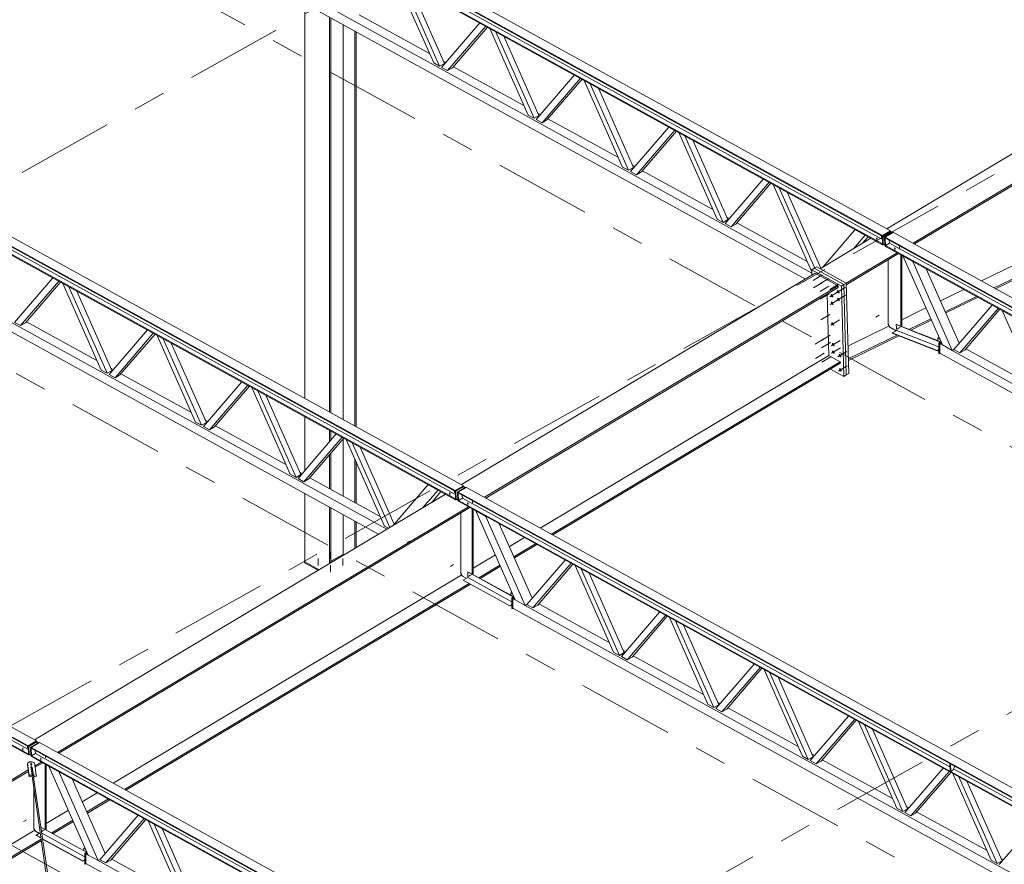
# Model space of a CAD drawing. Header units: millimetres. Extents: x -260 to 160, y -50 to 247.
# Tile 34 of 74: x -76 to -46, y 85 to 112. Entities that reach past the tile are written whole.
import ezdxf

# ---------------------------------------------------------------- set-up
doc = ezdxf.new("R2010")
doc.units = ezdxf.units.MM
for name, pattern in [('XKITLINE00', [0]), ('XKITLINE02', [4, 2, -2]), ('XKITLINE03', [6, 3, -1, 1, -1])]:
    doc.linetypes.add(name, pattern=pattern)
for name, color, linetype, lineweight in [('Element', 2, 'Continuous', 0), ('Spoina', 1, 'Continuous', 0), ('Śruba', 3, 'Continuous', 0)]:
    doc.layers.add(name, color=color, linetype=linetype, lineweight=lineweight)

msp = doc.modelspace()

# ---------------------------------------------------------------- hatches: boundary and pattern name
at = {"layer": 'Śruba'}
for points in [[(-49.527, 104.749), (-49.532, 104.75), (-49.536, 104.751), (-49.54, 104.753), (-49.543, 104.755), (-49.545, 104.757), (-49.547, 104.76), (-49.547, 104.763), (-49.547, 104.765), (-49.546, 104.768), (-49.543, 104.771), (-49.54, 104.773), (-49.537, 104.775), (-49.532, 104.776), (-49.528, 104.777), (-49.523, 104.778), (-49.518, 104.777), (-49.513, 104.777), (-49.509, 104.776), (-49.505, 104.774), (-49.502, 104.772), (-49.499, 104.769), (-49.498, 104.767), (-49.497, 104.764), (-49.498, 104.761), (-49.499, 104.758), (-49.501, 104.756), (-49.504, 104.754), (-49.508, 104.752), (-49.512, 104.75), (-49.517, 104.749), (-49.522, 104.749)], [(-48.969, 104.442), (-48.974, 104.442), (-48.978, 104.444), (-48.982, 104.445), (-48.985, 104.447), (-48.987, 104.45), (-48.989, 104.452), (-48.989, 104.455), (-48.989, 104.458), (-48.988, 104.461), (-48.985, 104.463), (-48.982, 104.466), (-48.979, 104.467), (-48.974, 104.469), (-48.97, 104.47), (-48.965, 104.47), (-48.96, 104.47), (-48.955, 104.469), (-48.951, 104.468), (-48.947, 104.467), (-48.944, 104.464), (-48.941, 104.462), (-48.94, 104.459), (-48.939, 104.457), (-48.94, 104.454), (-48.941, 104.451), (-48.943, 104.449), (-48.946, 104.446), (-48.95, 104.444), (-48.954, 104.443), (-48.959, 104.442), (-48.964, 104.442)], [(-50.877, 103.008), (-50.873, 102.998), (-50.87, 102.988), (-50.869, 102.978), (-50.87, 102.97), (-50.872, 102.962), (-50.876, 102.956), (-50.881, 102.952), (-50.887, 102.95), (-50.894, 102.949), (-50.901, 102.951), (-50.909, 102.954), (-50.917, 102.96), (-50.925, 102.967), (-50.932, 102.975), (-50.938, 102.984), (-50.943, 102.994), (-50.947, 103.004), (-50.95, 103.014), (-50.95, 103.024), (-50.95, 103.032), (-50.948, 103.04), (-50.944, 103.046), (-50.939, 103.05), (-50.933, 103.052), (-50.926, 103.053), (-50.919, 103.051), (-50.911, 103.048), (-50.903, 103.042), (-50.895, 103.035), (-50.888, 103.027), (-50.882, 103.018)], [(-50.68, 103.13), (-50.676, 103.12), (-50.674, 103.11), (-50.673, 103.1), (-50.673, 103.092), (-50.675, 103.084), (-50.679, 103.078), (-50.684, 103.074), (-50.69, 103.072), (-50.697, 103.071), (-50.705, 103.073), (-50.712, 103.077), (-50.72, 103.082), (-50.728, 103.089), (-50.735, 103.097), (-50.741, 103.106), (-50.747, 103.116), (-50.75, 103.126), (-50.753, 103.136), (-50.754, 103.146), (-50.753, 103.155), (-50.751, 103.162), (-50.748, 103.168), (-50.743, 103.172), (-50.737, 103.175), (-50.73, 103.175), (-50.722, 103.173), (-50.714, 103.17), (-50.706, 103.164), (-50.699, 103.157), (-50.691, 103.149), (-50.685, 103.14)], [(-50.674, 102.896), (-50.67, 102.886), (-50.667, 102.876), (-50.666, 102.866), (-50.667, 102.858), (-50.669, 102.85), (-50.673, 102.844), (-50.678, 102.84), (-50.684, 102.838), (-50.691, 102.838), (-50.698, 102.839), (-50.706, 102.843), (-50.714, 102.848), (-50.722, 102.855), (-50.729, 102.863), (-50.735, 102.872), (-50.74, 102.882), (-50.744, 102.893), (-50.747, 102.903), (-50.748, 102.912), (-50.747, 102.921), (-50.745, 102.928), (-50.741, 102.934), (-50.736, 102.938), (-50.73, 102.941), (-50.723, 102.941), (-50.716, 102.939), (-50.708, 102.936), (-50.7, 102.93), (-50.692, 102.924), (-50.685, 102.915), (-50.679, 102.906)], [(-50.87, 102.774), (-50.866, 102.764), (-50.864, 102.754), (-50.863, 102.744), (-50.864, 102.736), (-50.866, 102.728), (-50.869, 102.722), (-50.874, 102.718), (-50.88, 102.716), (-50.887, 102.715), (-50.895, 102.717), (-50.903, 102.721), (-50.911, 102.726), (-50.918, 102.733), (-50.925, 102.741), (-50.932, 102.75), (-50.937, 102.76), (-50.941, 102.77), (-50.943, 102.78), (-50.944, 102.79), (-50.944, 102.799), (-50.941, 102.806), (-50.938, 102.812), (-50.933, 102.816), (-50.927, 102.819), (-50.92, 102.819), (-50.912, 102.817), (-50.904, 102.814), (-50.897, 102.808), (-50.889, 102.801), (-50.882, 102.793), (-50.876, 102.784)], [(-50.853, 102.137), (-50.849, 102.126), (-50.847, 102.116), (-50.846, 102.107), (-50.846, 102.098), (-50.849, 102.091), (-50.852, 102.085), (-50.857, 102.081), (-50.863, 102.078), (-50.87, 102.078), (-50.878, 102.08), (-50.886, 102.083), (-50.894, 102.088), (-50.901, 102.095), (-50.908, 102.104), (-50.915, 102.113), (-50.92, 102.123), (-50.924, 102.133), (-50.926, 102.143), (-50.927, 102.152), (-50.926, 102.161), (-50.924, 102.169), (-50.921, 102.175), (-50.916, 102.179), (-50.91, 102.181), (-50.903, 102.181), (-50.895, 102.18), (-50.887, 102.176), (-50.879, 102.171), (-50.872, 102.164), (-50.865, 102.156), (-50.858, 102.146)], [(-48.85, 101.997), (-48.849, 101.993), (-48.848, 101.988), (-48.848, 101.984), (-48.848, 101.98), (-48.849, 101.977), (-48.851, 101.975), (-48.853, 101.973), (-48.856, 101.972), (-48.859, 101.972), (-48.862, 101.972), (-48.866, 101.974), (-48.869, 101.976), (-48.873, 101.98), (-48.876, 101.983), (-48.878, 101.987), (-48.88, 101.992), (-48.882, 101.996), (-48.883, 102.001), (-48.883, 102.005), (-48.883, 102.009), (-48.882, 102.012), (-48.88, 102.015), (-48.878, 102.016), (-48.875, 102.017), (-48.872, 102.018), (-48.868, 102.017), (-48.865, 102.015), (-48.861, 102.013), (-48.858, 102.01), (-48.855, 102.006), (-48.853, 102.002)], [(-50.836, 101.499), (-50.832, 101.489), (-50.83, 101.479), (-50.829, 101.469), (-50.829, 101.461), (-50.831, 101.453), (-50.835, 101.447), (-50.84, 101.443), (-50.846, 101.441), (-50.853, 101.441), (-50.861, 101.442), (-50.868, 101.446), (-50.876, 101.451), (-50.884, 101.458), (-50.891, 101.466), (-50.897, 101.475), (-50.903, 101.485), (-50.907, 101.496), (-50.909, 101.506), (-50.91, 101.515), (-50.909, 101.524), (-50.907, 101.531), (-50.904, 101.537), (-50.899, 101.541), (-50.893, 101.544), (-50.886, 101.544), (-50.878, 101.542), (-50.87, 101.539), (-50.862, 101.533), (-50.855, 101.527), (-50.847, 101.518), (-50.841, 101.509)], [(-47.562, 101.493), (-47.561, 101.488), (-47.56, 101.484), (-47.559, 101.48), (-47.56, 101.476), (-47.561, 101.473), (-47.563, 101.47), (-47.565, 101.468), (-47.568, 101.467), (-47.571, 101.467), (-47.574, 101.468), (-47.578, 101.47), (-47.581, 101.472), (-47.584, 101.475), (-47.587, 101.479), (-47.59, 101.483), (-47.592, 101.487), (-47.594, 101.492), (-47.595, 101.496), (-47.595, 101.5), (-47.595, 101.504), (-47.593, 101.507), (-47.592, 101.51), (-47.589, 101.512), (-47.587, 101.513), (-47.584, 101.513), (-47.58, 101.512), (-47.577, 101.511), (-47.573, 101.508), (-47.57, 101.505), (-47.567, 101.501), (-47.564, 101.497)], [(-50.83, 101.265), (-50.826, 101.255), (-50.823, 101.245), (-50.822, 101.236), (-50.823, 101.227), (-50.825, 101.219), (-50.829, 101.213), (-50.834, 101.209), (-50.84, 101.207), (-50.847, 101.207), (-50.854, 101.208), (-50.862, 101.212), (-50.87, 101.217), (-50.878, 101.224), (-50.885, 101.232), (-50.891, 101.242), (-50.896, 101.251), (-50.9, 101.262), (-50.903, 101.272), (-50.904, 101.281), (-50.903, 101.29), (-50.901, 101.297), (-50.897, 101.303), (-50.892, 101.307), (-50.886, 101.31), (-50.879, 101.31), (-50.872, 101.308), (-50.864, 101.305), (-50.856, 101.3), (-50.848, 101.293), (-50.841, 101.284), (-50.835, 101.275)], [(-50.627, 101.153), (-50.623, 101.143), (-50.62, 101.133), (-50.62, 101.124), (-50.62, 101.115), (-50.622, 101.108), (-50.626, 101.102), (-50.631, 101.098), (-50.637, 101.095), (-50.644, 101.095), (-50.651, 101.096), (-50.659, 101.1), (-50.667, 101.105), (-50.675, 101.112), (-50.682, 101.121), (-50.688, 101.13), (-50.693, 101.14), (-50.697, 101.15), (-50.7, 101.16), (-50.701, 101.169), (-50.7, 101.178), (-50.698, 101.185), (-50.694, 101.191), (-50.689, 101.196), (-50.683, 101.198), (-50.676, 101.198), (-50.669, 101.197), (-50.661, 101.193), (-50.653, 101.188), (-50.645, 101.181), (-50.638, 101.173), (-50.632, 101.163)], [(-50.615, 100.715), (-50.611, 100.705), (-50.609, 100.695), (-50.608, 100.685), (-50.608, 100.677), (-50.61, 100.669), (-50.614, 100.663), (-50.619, 100.659), (-50.625, 100.657), (-50.632, 100.656), (-50.64, 100.658), (-50.647, 100.661), (-50.655, 100.667), (-50.663, 100.674), (-50.67, 100.682), (-50.676, 100.691), (-50.682, 100.701), (-50.686, 100.711), (-50.688, 100.721), (-50.689, 100.731), (-50.688, 100.739), (-50.686, 100.747), (-50.683, 100.753), (-50.678, 100.757), (-50.672, 100.759), (-50.665, 100.76), (-50.657, 100.758), (-50.649, 100.755), (-50.641, 100.749), (-50.634, 100.742), (-50.626, 100.734), (-50.62, 100.725)], [(-62.727, 96.867), (-62.732, 96.868), (-62.736, 96.869), (-62.74, 96.87), (-62.743, 96.873), (-62.746, 96.875), (-62.747, 96.878), (-62.748, 96.88), (-62.747, 96.883), (-62.746, 96.886), (-62.744, 96.888), (-62.741, 96.891), (-62.737, 96.893), (-62.733, 96.894), (-62.728, 96.895), (-62.723, 96.895), (-62.718, 96.895), (-62.713, 96.895), (-62.709, 96.893), (-62.705, 96.892), (-62.702, 96.89), (-62.7, 96.887), (-62.698, 96.885), (-62.698, 96.882), (-62.698, 96.879), (-62.699, 96.876), (-62.702, 96.874), (-62.705, 96.871), (-62.708, 96.869), (-62.713, 96.868), (-62.717, 96.867), (-62.722, 96.867)], [(-62.169, 96.56), (-62.174, 96.56), (-62.178, 96.561), (-62.182, 96.563), (-62.185, 96.565), (-62.188, 96.568), (-62.189, 96.57), (-62.19, 96.573), (-62.189, 96.576), (-62.188, 96.579), (-62.186, 96.581), (-62.183, 96.583), (-62.179, 96.585), (-62.175, 96.587), (-62.17, 96.588), (-62.165, 96.588), (-62.16, 96.588), (-62.155, 96.587), (-62.151, 96.586), (-62.147, 96.584), (-62.144, 96.582), (-62.142, 96.58), (-62.14, 96.577), (-62.14, 96.574), (-62.14, 96.572), (-62.141, 96.569), (-62.144, 96.566), (-62.147, 96.564), (-62.15, 96.562), (-62.155, 96.561), (-62.159, 96.56), (-62.164, 96.559)], [(-62.101, 94.348), (-62.1, 94.344), (-62.099, 94.339), (-62.099, 94.335), (-62.099, 94.331), (-62.1, 94.328), (-62.102, 94.325), (-62.104, 94.323), (-62.107, 94.322), (-62.11, 94.322), (-62.113, 94.323), (-62.117, 94.325), (-62.12, 94.327), (-62.124, 94.33), (-62.127, 94.334), (-62.129, 94.338), (-62.131, 94.342), (-62.133, 94.347), (-62.134, 94.351), (-62.134, 94.356), (-62.134, 94.359), (-62.133, 94.363), (-62.131, 94.365), (-62.129, 94.367), (-62.126, 94.368), (-62.123, 94.368), (-62.119, 94.367), (-62.116, 94.366), (-62.112, 94.363), (-62.109, 94.36), (-62.106, 94.357), (-62.104, 94.352)], [(-60.762, 93.611), (-60.761, 93.606), (-60.76, 93.602), (-60.76, 93.598), (-60.76, 93.594), (-60.761, 93.59), (-60.763, 93.588), (-60.765, 93.586), (-60.768, 93.585), (-60.771, 93.585), (-60.774, 93.586), (-60.778, 93.587), (-60.781, 93.59), (-60.785, 93.593), (-60.788, 93.597), (-60.79, 93.601), (-60.792, 93.605), (-60.794, 93.61), (-60.795, 93.614), (-60.795, 93.618), (-60.795, 93.622), (-60.794, 93.625), (-60.792, 93.628), (-60.79, 93.63), (-60.787, 93.631), (-60.784, 93.631), (-60.78, 93.63), (-60.777, 93.628), (-60.774, 93.626), (-60.77, 93.623), (-60.767, 93.619), (-60.765, 93.615)], [(-75.927, 88.977), (-75.932, 88.978), (-75.936, 88.979), (-75.94, 88.981), (-75.943, 88.983), (-75.946, 88.985), (-75.947, 88.988), (-75.948, 88.99), (-75.947, 88.993), (-75.946, 88.996), (-75.944, 88.999), (-75.941, 89.001), (-75.937, 89.003), (-75.933, 89.004), (-75.928, 89.005), (-75.923, 89.005), (-75.918, 89.005), (-75.913, 89.005), (-75.909, 89.003), (-75.905, 89.002), (-75.902, 89), (-75.9, 88.997), (-75.898, 88.995), (-75.898, 88.992), (-75.898, 88.989), (-75.899, 88.986), (-75.902, 88.984), (-75.905, 88.981), (-75.908, 88.98), (-75.913, 88.978), (-75.917, 88.977), (-75.922, 88.977)], [(-75.369, 88.67), (-75.374, 88.67), (-75.378, 88.672), (-75.382, 88.673), (-75.385, 88.675), (-75.388, 88.678), (-75.389, 88.68), (-75.39, 88.683), (-75.389, 88.686), (-75.388, 88.689), (-75.386, 88.691), (-75.383, 88.693), (-75.379, 88.695), (-75.375, 88.697), (-75.37, 88.698), (-75.365, 88.698), (-75.36, 88.698), (-75.355, 88.697), (-75.351, 88.696), (-75.347, 88.694), (-75.344, 88.692), (-75.342, 88.69), (-75.34, 88.687), (-75.34, 88.685), (-75.34, 88.682), (-75.341, 88.679), (-75.344, 88.676), (-75.347, 88.674), (-75.35, 88.672), (-75.355, 88.671), (-75.359, 88.67), (-75.364, 88.669)], [(-75.67, 88.497), (-75.678, 88.498), (-75.685, 88.5), (-75.691, 88.503), (-75.696, 88.506), (-75.699, 88.51), (-75.702, 88.514), (-75.703, 88.518), (-75.702, 88.523), (-75.7, 88.527), (-75.696, 88.531), (-75.692, 88.534), (-75.686, 88.537), (-75.679, 88.54), (-75.672, 88.541), (-75.664, 88.542), (-75.656, 88.542), (-75.649, 88.541), (-75.642, 88.539), (-75.636, 88.536), (-75.631, 88.533), (-75.627, 88.529), (-75.625, 88.525), (-75.624, 88.52), (-75.625, 88.516), (-75.627, 88.512), (-75.63, 88.508), (-75.635, 88.504), (-75.641, 88.501), (-75.648, 88.499), (-75.655, 88.497), (-75.663, 88.497)], [(-75.301, 86.458), (-75.3, 86.454), (-75.299, 86.449), (-75.299, 86.445), (-75.299, 86.441), (-75.3, 86.438), (-75.302, 86.435), (-75.304, 86.434), (-75.307, 86.433), (-75.31, 86.432), (-75.313, 86.433), (-75.317, 86.435), (-75.32, 86.437), (-75.324, 86.44), (-75.327, 86.444), (-75.329, 86.448), (-75.331, 86.453), (-75.333, 86.457), (-75.334, 86.461), (-75.334, 86.466), (-75.334, 86.469), (-75.333, 86.473), (-75.331, 86.475), (-75.329, 86.477), (-75.326, 86.478), (-75.323, 86.478), (-75.319, 86.477), (-75.316, 86.476), (-75.313, 86.473), (-75.309, 86.47), (-75.306, 86.467), (-75.304, 86.463)], [(-73.963, 85.721), (-73.961, 85.716), (-73.96, 85.712), (-73.96, 85.708), (-73.96, 85.704), (-73.961, 85.701), (-73.963, 85.698), (-73.965, 85.696), (-73.968, 85.695), (-73.971, 85.695), (-73.975, 85.696), (-73.978, 85.697), (-73.981, 85.7), (-73.985, 85.703), (-73.988, 85.707), (-73.99, 85.711), (-73.993, 85.715), (-73.994, 85.72), (-73.995, 85.724), (-73.995, 85.728), (-73.995, 85.732), (-73.994, 85.735), (-73.992, 85.738), (-73.99, 85.74), (-73.987, 85.741), (-73.984, 85.741), (-73.981, 85.74), (-73.977, 85.738), (-73.974, 85.736), (-73.97, 85.733), (-73.967, 85.729), (-73.965, 85.725)]]:
    msp.add_hatch(color=256, dxfattribs=at).paths.add_polyline_path(points, flags=17)

# ---------------------------------------------------------------- linework, layer by layer
at = {"layer": 'Element', "linetype": 'XKITLINE00', "lineweight": 0}
for p, q in [((-49.351, 104.859), (-79.696, 121.571)), ((-49.351, 104.836), (-79.696, 121.548)), ((-79.445, 121.722), (-49.1, 105.009)), ((-49.344, 104.602), (-79.69, 121.314)), ((-49.344, 104.578), (-79.689, 121.291)), ((-78.013, 117.989), (-51.731, 103.515)), ((-77.646, 118.084), (-51.528, 103.7)), ((-92.645, 113.839), (-62.3, 97.127)), ((-62.552, 96.977), (-92.897, 113.689)), ((-62.551, 96.953), (-92.896, 113.666)), ((-62.545, 96.719), (-92.89, 113.432)), ((-62.544, 96.696), (-92.889, 113.408)), ((-64.414, 113.038), (-49.348, 104.741)), ((-63.221, 110.196), (-64.405, 112.873)), ((-63.037, 110.094), (-64.221, 112.772)), ((-63.972, 112.635), (-62.886, 110.179)), ((-49.212, 105.071), (-36.654, 112.574)), ((-67.204, 99.828), (-67.204, 112.036)), ((-48.4, 104.624), (-35.689, 112.219)), ((-48.359, 104.601), (-35.647, 112.196)), ((-66.443, 99.409), (-66.443, 111.617)), ((-66.402, 99.386), (-66.402, 111.594)), ((-65.528, 111.689), (-63.352, 110.491)), ((-62.975, 110.06), (-61.791, 111.434)), ((-66.023, 99.177), (-66.023, 111.386)), ((-65.655, 98.974), (-65.655, 111.183)), ((-65.613, 98.952), (-65.613, 111.16)), ((-62.791, 109.959), (-61.607, 111.332)), ((-61.554, 111.303), (-62.64, 110.043)), ((-60.301, 108.587), (-61.485, 111.265)), ((-60.116, 108.486), (-61.3, 111.163)), ((-61.052, 111.026), (-59.966, 108.57)), ((-90.846, 110.202), (-64.666, 95.783)), ((-63.037, 110.094), (-63.221, 110.196)), ((-62.918, 110.252), (-62.845, 110.212)), ((-91.213, 110.107), (-64.924, 95.629)), ((-62.886, 110.179), (-63.037, 110.094)), ((-62.791, 109.959), (-62.975, 110.06)), ((-62.64, 110.043), (-62.791, 109.959)), ((-62.607, 110.081), (-60.431, 108.883)), ((-60.055, 108.452), (-58.871, 109.826)), ((-59.871, 108.35), (-58.687, 109.724)), ((-58.634, 109.695), (-59.72, 108.435)), ((-57.381, 106.979), (-58.565, 109.657)), ((-57.196, 106.878), (-58.38, 109.555)), ((-58.131, 109.418), (-57.045, 106.962)), ((-60.116, 108.486), (-60.301, 108.587)), ((-59.966, 108.57), (-60.116, 108.486)), ((-59.871, 108.35), (-60.055, 108.452)), ((-59.998, 108.644), (-59.925, 108.604)), ((-59.72, 108.435), (-59.871, 108.35)), ((-59.687, 108.473), (-57.511, 107.275)), ((-46.285, 103.459), (-35.977, 108.485)), ((-57.135, 106.844), (-55.951, 108.217)), ((-56.951, 106.742), (-55.767, 108.116)), ((-55.714, 108.087), (-56.8, 106.827)), ((-45.895, 103.244), (-35.586, 108.269)), ((-45.849, 103.219), (-35.589, 108.221)), ((-54.46, 105.371), (-55.644, 108.048)), ((-54.276, 105.269), (-55.46, 107.947)), ((-55.211, 107.81), (-54.125, 105.354)), ((-57.196, 106.878), (-57.381, 106.979)), ((-57.045, 106.962), (-57.196, 106.878)), ((-56.951, 106.742), (-57.135, 106.844)), ((-57.078, 107.036), (-57.004, 106.995)), ((-56.767, 106.865), (-54.591, 105.666)), ((-56.8, 106.827), (-56.951, 106.742)), ((-54.215, 105.235), (-53.031, 106.609)), ((-54.03, 105.134), (-52.846, 106.507)), ((-52.794, 106.478), (-53.88, 105.218)), ((-51.54, 103.763), (-52.724, 106.44)), ((-51.443, 103.857), (-52.54, 106.339)), ((-105.846, 105.949), (-75.5, 89.237)), ((-51.252, 103.852), (-52.291, 106.202)), ((-75.752, 89.087), (-106.097, 105.799)), ((-75.751, 89.063), (-106.096, 105.776)), ((-75.745, 88.83), (-106.09, 105.542)), ((-105.78, 105.348), (-75.744, 88.806)), ((-54.276, 105.269), (-54.46, 105.371)), ((-54.125, 105.354), (-54.276, 105.269)), ((-54.158, 105.428), (-54.084, 105.387)), ((-77.584, 105.139), (-62.548, 96.859)), ((-54.03, 105.134), (-54.215, 105.235)), ((-53.88, 105.218), (-54.03, 105.134)), ((-53.847, 105.256), (-51.671, 104.058)), ((-50.19, 105.044), (-51.181, 103.894)), ((-50.19, 105.044), (-49.882, 104.875)), ((-50.19, 105.044), (-50.19, 105.044)), ((-49.1, 105.009), (-49.351, 104.859)), ((-49.1, 105), (-49.1, 105.009)), ((-51.276, 103.837), (-49.704, 104.777)), ((-49.882, 104.875), (-50.247, 104.452)), ((-49.979, 104.612), (-49.794, 104.826)), ((-49.882, 104.875), (-49.882, 104.875)), ((-49.351, 104.85), (-49.1, 105)), ((-49.351, 104.859), (-49.351, 104.836)), ((-49.344, 104.587), (-49.351, 104.85)), ((-49.331, 104.839), (-49.351, 104.85)), ((-49.079, 104.989), (-49.331, 104.839)), ((-49.324, 104.576), (-49.331, 104.839)), ((-49.28, 104.811), (-49.029, 104.961)), ((-49.273, 104.548), (-49.28, 104.811)), ((-49.28, 104.811), (-49.26, 104.8)), ((-49.26, 104.809), (-49.009, 104.959)), ((-18.915, 88.096), (-49.26, 104.809)), ((-49.26, 104.809), (-49.259, 104.785)), ((-49.253, 104.537), (-49.26, 104.8)), ((-18.914, 88.073), (-49.259, 104.785)), ((-49.136, 104.717), (-49.134, 104.623)), ((-49.1, 105), (-49.079, 104.989)), ((-49.078, 104.932), (-49.079, 104.989)), ((-49.029, 104.961), (-49.016, 104.954)), ((-49.009, 104.959), (-18.663, 88.246)), ((-49.344, 104.578), (-49.344, 104.602)), ((-49.324, 104.576), (-49.344, 104.587)), ((-49.336, 104.583), (-49.344, 104.578)), ((-49.274, 104.605), (-49.324, 104.576)), ((-49.273, 104.548), (-49.253, 104.537)), ((-49.134, 104.623), (-49.253, 104.551)), ((-18.908, 87.839), (-49.253, 104.551)), ((-49.253, 104.551), (-49.252, 104.528)), ((-18.907, 87.816), (-49.252, 104.528)), ((-49.134, 104.623), (-34.093, 96.339)), ((-50.467, 103.389), (-48.892, 104.33)), ((-50.466, 103.342), (-48.851, 104.307)), ((-49.171, 104.116), (-49.171, 102.114)), ((-48.78, 102.058), (-48.78, 104.268)), ((-48.75, 102.046), (-48.75, 104.251)), ((-48.714, 104.231), (-48.407, 104.062)), ((-48.714, 104.231), (-48.714, 104.231)), ((-48.714, 104.231), (-47.497, 101.48)), ((-51.456, 103.849), (-51.531, 103.804)), ((-51.531, 103.804), (-50.618, 103.301)), ((-51.531, 103.804), (-51.527, 103.637)), ((-51.456, 103.849), (-51.38, 103.894)), ((-51.456, 103.849), (-50.543, 103.346)), ((-51.456, 103.849), (-50.543, 103.346)), ((-51.38, 103.894), (-50.467, 103.391)), ((-48.407, 104.062), (-47.19, 101.311)), ((-48.407, 104.062), (-48.406, 104.062)), ((-46.974, 101.531), (-47.993, 103.834)), ((-76.176, 102.178), (-74.992, 103.552)), ((-62.361, 97.161), (-51.428, 103.695)), ((-51.53, 103.757), (-51.54, 103.763)), ((-51.428, 103.695), (-50.718, 103.304)), ((-75.991, 102.076), (-74.807, 103.45)), ((-74.754, 103.421), (-75.84, 102.161)), ((-73.501, 100.705), (-74.685, 103.383)), ((-73.317, 100.604), (-74.501, 103.281)), ((-61.651, 96.769), (-50.718, 103.304)), ((-61.61, 96.747), (-50.717, 103.257)), ((-50.717, 103.257), (-50.718, 103.304)), ((-50.618, 103.301), (-50.543, 103.346)), ((-50.543, 100.506), (-50.618, 103.301)), ((-50.543, 103.346), (-50.467, 103.391)), ((-50.468, 100.551), (-50.543, 103.346)), ((-50.543, 103.346), (-50.468, 100.551)), ((-50.467, 103.391), (-50.392, 100.596)), ((-47.553, 102.841), (-46.83, 103.194)), ((-74.252, 103.144), (-73.166, 100.688)), ((-51.003, 101.151), (-51.054, 103.056)), ((-47.406, 102.507), (-46.439, 102.979)), ((-47.388, 102.468), (-46.393, 102.953)), ((-48.75, 102.258), (-48.003, 102.622)), ((-47.14, 101.339), (-45.956, 102.712)), ((-46.955, 101.237), (-45.771, 102.611)), ((-45.718, 102.582), (-46.804, 101.322)), ((-48.529, 101.96), (-47.855, 102.288)), ((-44.465, 99.866), (-45.649, 102.544)), ((-75.991, 102.076), (-76.176, 102.178)), ((-75.84, 102.161), (-75.991, 102.076)), ((-75.808, 102.199), (-73.632, 101.001)), ((-50.415, 101.446), (-49.143, 102.066)), ((-49.171, 102.114), (-49.12, 102.026)), ((-49.12, 102.026), (-48.925, 101.919)), ((-48.918, 102.112), (-48.926, 102.108)), ((-48.926, 102.108), (-47.551, 101.57)), ((-48.926, 102.108), (-48.906, 101.93)), ((-48.918, 102.112), (-47.543, 101.574)), ((-48.475, 101.939), (-47.838, 102.249)), ((-73.255, 100.57), (-72.071, 101.943)), ((-73.071, 100.468), (-71.887, 101.842)), ((-71.834, 101.813), (-72.92, 100.553)), ((-70.581, 99.097), (-71.765, 101.774)), ((-70.397, 98.995), (-71.581, 101.673)), ((-50.404, 101.046), (-48.897, 101.781)), ((-50.403, 100.999), (-48.843, 101.759)), ((-48.906, 101.93), (-49.05, 101.849)), ((-47.661, 101.306), (-49.05, 101.849)), ((-49.05, 101.849), (-49.049, 101.84)), ((-47.66, 101.296), (-49.049, 101.84)), ((-48.906, 101.93), (-47.604, 101.42)), ((-47.633, 101.693), (-47.603, 101.709)), ((-47.578, 101.662), (-47.633, 101.693)), ((-47.633, 101.693), (-47.633, 101.609)), ((-47.603, 101.709), (-47.598, 101.707)), ((-71.332, 101.536), (-70.246, 99.08)), ((-47.604, 101.54), (-47.54, 101.576)), ((-47.604, 101.213), (-47.604, 101.54)), ((-47.604, 101.54), (-47.589, 101.531)), ((-47.589, 101.531), (-47.534, 101.562)), ((-47.589, 101.531), (-47.589, 101.205)), ((-47.529, 101.55), (-47.576, 101.524)), ((-47.576, 101.524), (-47.497, 101.48)), ((-47.576, 101.524), (-47.576, 101.227)), ((-47.19, 101.311), (-47.497, 101.48)), ((-46.772, 101.36), (-44.596, 100.161)), ((-59.925, 95.819), (-51.003, 101.151)), ((-51.003, 101.151), (-50.655, 100.959)), ((-47.661, 101.306), (-47.604, 101.337)), ((-47.66, 101.296), (-47.661, 101.306)), ((-47.604, 101.327), (-47.66, 101.296)), ((-47.589, 101.205), (-47.604, 101.213)), ((-47.589, 101.205), (-47.563, 101.219)), ((-47.576, 101.227), (-21.294, 86.752)), ((-47.21, 101.322), (-21.092, 86.937)), ((-47.19, 101.311), (-47.14, 101.339)), ((-46.955, 101.237), (-47.14, 101.339)), ((-46.804, 101.322), (-46.955, 101.237)), ((-73.199, 100.762), (-73.125, 100.721)), ((-59.578, 95.628), (-50.655, 100.959)), ((-59.536, 95.605), (-50.654, 100.913)), ((-50.655, 100.959), (-50.654, 100.913)), ((-73.317, 100.604), (-73.501, 100.705)), ((-73.166, 100.688), (-73.317, 100.604)), ((-73.071, 100.468), (-73.255, 100.57)), ((-72.92, 100.553), (-73.071, 100.468)), ((-72.888, 100.591), (-70.712, 99.392)), ((-50.955, 100.733), (-50.543, 100.506)), ((-50.543, 100.506), (-50.468, 100.551)), ((-50.468, 100.551), (-50.392, 100.596)), ((-70.335, 98.962), (-69.151, 100.335)), ((-70.151, 98.86), (-68.967, 100.233)), ((-68.914, 100.204), (-70, 98.945)), ((-67.661, 97.489), (-68.845, 100.166)), ((-67.476, 97.387), (-68.66, 100.065)), ((-68.411, 99.928), (-67.325, 97.472)), ((-67.204, 97.598), (-67.204, 99.263)), ((-70.397, 98.995), (-70.581, 99.097)), ((-70.246, 99.08), (-70.397, 98.995)), ((-70.151, 98.86), (-70.335, 98.962)), ((-70.278, 99.154), (-70.205, 99.113)), ((-70, 98.945), (-70.151, 98.86)), ((-69.967, 98.982), (-67.791, 97.784)), ((-67.415, 97.353), (-66.231, 98.727)), ((-67.231, 97.252), (-66.047, 98.625)), ((-66.443, 98.481), (-66.443, 98.843)), ((-66.402, 98.529), (-66.402, 98.821)), ((-65.994, 98.596), (-67.08, 97.336)), ((-66.023, 96.81), (-66.023, 98.562)), ((-64.741, 95.88), (-65.925, 98.558)), ((-64.581, 95.834), (-65.74, 98.456)), ((-64.441, 95.943), (-65.491, 98.319)), ((-66.443, 97.041), (-66.443, 98.075)), ((-66.402, 97.019), (-66.402, 98.123)), ((-65.655, 96.607), (-65.655, 97.948)), ((-65.613, 96.584), (-65.613, 97.854)), ((-67.476, 97.387), (-67.661, 97.489)), ((-67.325, 97.472), (-67.476, 97.387)), ((-67.358, 97.545), (-67.284, 97.505)), ((-90.814, 97.266), (-75.748, 88.969)), ((-67.231, 97.252), (-67.415, 97.353)), ((-67.08, 97.336), (-67.231, 97.252)), ((-67.047, 97.374), (-64.871, 96.176)), ((-63.39, 97.162), (-64.486, 95.891)), ((-63.39, 97.162), (-63.083, 96.993)), ((-63.39, 97.162), (-63.39, 97.162)), ((-62.3, 97.127), (-62.552, 96.977)), ((-62.551, 96.968), (-62.3, 97.118)), ((-62.28, 97.107), (-62.531, 96.957)), ((-62.3, 97.118), (-62.3, 97.127)), ((-62.3, 97.118), (-62.28, 97.107)), ((-62.278, 97.05), (-62.28, 97.107)), ((-75.561, 89.271), (-62.853, 96.866)), ((-67.204, 94.777), (-67.204, 96.884)), ((-63.083, 96.993), (-63.551, 96.45)), ((-63.283, 96.61), (-62.995, 96.944)), ((-63.083, 96.993), (-63.083, 96.993)), ((-62.552, 96.977), (-62.551, 96.953)), ((-62.544, 96.705), (-62.551, 96.968)), ((-62.531, 96.957), (-62.551, 96.968)), ((-62.524, 96.694), (-62.531, 96.957)), ((-62.48, 96.929), (-62.229, 97.079)), ((-62.473, 96.666), (-62.48, 96.929)), ((-62.48, 96.929), (-62.46, 96.918)), ((-62.46, 96.926), (-62.209, 97.077)), ((-32.115, 80.214), (-62.46, 96.926)), ((-62.46, 96.926), (-62.46, 96.903)), ((-62.453, 96.655), (-62.46, 96.918)), ((-32.114, 80.191), (-62.46, 96.903)), ((-62.336, 96.835), (-62.334, 96.741)), ((-62.229, 97.079), (-62.216, 97.072)), ((-62.209, 97.077), (-31.864, 80.364)), ((-62.544, 96.696), (-62.545, 96.719)), ((-62.524, 96.694), (-62.544, 96.705)), ((-62.536, 96.701), (-62.544, 96.696)), ((-62.475, 96.723), (-62.524, 96.694)), ((-62.473, 96.666), (-62.453, 96.655)), ((-62.334, 96.741), (-62.453, 96.669)), ((-32.108, 79.957), (-62.453, 96.669)), ((-62.453, 96.669), (-62.453, 96.646)), ((-32.107, 79.933), (-62.453, 96.646)), ((-62.334, 96.741), (-47.263, 88.44)), ((-74.851, 88.88), (-62.143, 96.475)), ((-74.81, 88.857), (-62.102, 96.453)), ((-66.443, 94.721), (-66.443, 96.465)), ((-66.402, 94.746), (-66.402, 96.442)), ((-66.023, 95.003), (-66.023, 96.234)), ((-62.379, 96.287), (-62.379, 94.414)), ((-62.031, 94.396), (-62.031, 96.414)), ((-62.001, 94.379), (-62.001, 96.397)), ((-61.915, 96.349), (-61.607, 96.179)), ((-61.914, 96.349), (-61.915, 96.349)), ((-61.915, 96.349), (-60.698, 93.598)), ((-61.607, 96.179), (-61.607, 96.18)), ((-61.607, 96.179), (-60.39, 93.428)), ((-65.655, 95.192), (-65.655, 96.031)), ((-65.613, 95.217), (-65.613, 96.008)), ((-64.617, 95.812), (-64.741, 95.88)), ((-60.174, 93.649), (-61.193, 95.952)), ((-60.881, 95.248), (-60.417, 95.525)), ((-60.742, 94.932), (-60.07, 95.333)), ((-60.725, 94.894), (-60.028, 95.311)), ((-66.402, 94.791), (-66.023, 95.003)), ((-66.023, 95.003), (-65.996, 94.988)), ((-62.001, 94.579), (-61.313, 94.989)), ((-67.209, 94.803), (-67.204, 94.806)), ((-67.209, 94.743), (-67.209, 94.803)), ((-67.209, 94.803), (-67.204, 94.8)), ((-66.791, 94.513), (-67.209, 94.743)), ((-67.204, 94.777), (-66.759, 94.532)), ((-61.827, 94.283), (-61.174, 94.674)), ((-60.34, 93.457), (-59.156, 94.83)), ((-60.156, 93.355), (-58.972, 94.729)), ((-58.919, 94.7), (-60.005, 93.44)), ((-57.666, 91.984), (-58.849, 94.661)), ((-73.127, 87.93), (-62.352, 94.369)), ((-62.379, 94.414), (-62.328, 94.327)), ((-62.16, 94.466), (-62.167, 94.462)), ((-62.167, 94.462), (-60.756, 93.685)), ((-62.167, 94.462), (-62.167, 94.293)), ((-62.16, 94.466), (-60.748, 93.689)), ((-61.786, 94.261), (-61.157, 94.636)), ((-57.481, 91.882), (-58.665, 94.56)), ((-58.416, 94.423), (-57.33, 91.967)), ((-72.78, 87.739), (-62.128, 94.103)), ((-72.738, 87.716), (-62.087, 94.081)), ((-62.328, 94.327), (-62.216, 94.266)), ((-62.167, 94.293), (-62.31, 94.213)), ((-60.87, 93.419), (-62.31, 94.213)), ((-62.31, 94.213), (-62.31, 94.204)), ((-60.87, 93.41), (-62.31, 94.204)), ((-62.167, 94.293), (-60.804, 93.542)), ((-60.833, 93.81), (-60.803, 93.827)), ((-60.778, 93.78), (-60.833, 93.81)), ((-60.833, 93.81), (-60.833, 93.736)), ((-60.803, 93.827), (-60.798, 93.824)), ((-60.87, 93.419), (-60.804, 93.456)), ((-60.804, 93.447), (-60.87, 93.41)), ((-60.804, 93.657), (-60.74, 93.694)), ((-60.804, 93.331), (-60.804, 93.657)), ((-60.804, 93.657), (-60.789, 93.649)), ((-60.789, 93.649), (-60.734, 93.68)), ((-60.789, 93.649), (-60.789, 93.322)), ((-60.729, 93.668), (-60.777, 93.641)), ((-60.777, 93.641), (-60.698, 93.598)), ((-60.777, 93.641), (-60.777, 93.344)), ((-60.39, 93.428), (-60.698, 93.598)), ((-60.39, 93.428), (-60.34, 93.457)), ((-60.156, 93.355), (-60.34, 93.457)), ((-59.972, 93.478), (-57.796, 92.279)), ((-60.87, 93.41), (-60.87, 93.419)), ((-60.789, 93.322), (-60.804, 93.331)), ((-60.789, 93.322), (-60.763, 93.337)), ((-60.777, 93.344), (-34.488, 78.866)), ((-60.41, 93.439), (-34.229, 79.021)), ((-60.005, 93.44), (-60.156, 93.355)), ((-57.42, 91.848), (-56.236, 93.222)), ((-57.235, 91.747), (-56.051, 93.12)), ((-55.999, 93.091), (-57.085, 91.831)), ((-54.745, 90.375), (-55.929, 93.053)), ((-54.561, 90.274), (-55.745, 92.952)), ((-55.496, 92.814), (-54.41, 90.358)), ((-57.481, 91.882), (-57.666, 91.984)), ((-57.33, 91.967), (-57.481, 91.882)), ((-57.363, 92.041), (-57.289, 92)), ((-57.235, 91.747), (-57.42, 91.848)), ((-57.085, 91.831), (-57.235, 91.747)), ((-57.052, 91.869), (-54.876, 90.671)), ((-54.5, 90.24), (-53.316, 91.614)), ((-54.315, 90.139), (-53.131, 91.512)), ((-53.078, 91.483), (-54.164, 90.223)), ((-51.825, 88.767), (-53.009, 91.445)), ((-51.641, 88.666), (-52.825, 91.343)), ((-52.576, 91.206), (-51.49, 88.75)), ((-54.443, 90.432), (-54.369, 90.392)), ((-54.561, 90.274), (-54.745, 90.375)), ((-54.41, 90.358), (-54.561, 90.274)), ((-54.315, 90.139), (-54.5, 90.24)), ((-54.164, 90.223), (-54.315, 90.139)), ((-54.132, 90.261), (-51.956, 89.063)), ((-51.579, 88.632), (-50.395, 90.005)), ((-51.395, 88.53), (-50.211, 89.904)), ((-50.158, 89.875), (-51.244, 88.615)), ((-48.905, 87.159), (-50.089, 89.837)), ((-48.721, 87.057), (-49.905, 89.735)), ((-49.656, 89.598), (-48.57, 87.142)), ((-75.5, 89.237), (-75.752, 89.087)), ((-75.751, 89.078), (-75.5, 89.228)), ((-75.48, 89.217), (-75.731, 89.067)), ((-75.68, 89.039), (-75.429, 89.189)), ((-75.66, 89.037), (-75.409, 89.187)), ((-75.5, 89.228), (-75.5, 89.237)), ((-75.5, 89.228), (-75.48, 89.217)), ((-75.478, 89.16), (-75.48, 89.217)), ((-75.429, 89.189), (-75.417, 89.182)), ((-75.409, 89.187), (-45.064, 72.474)), ((-75.752, 89.087), (-75.751, 89.063)), ((-75.744, 88.815), (-75.751, 89.078)), ((-75.731, 89.067), (-75.751, 89.078)), ((-75.724, 88.804), (-75.731, 89.067)), ((-75.673, 88.776), (-75.68, 89.039)), ((-75.68, 89.039), (-75.66, 89.028)), ((-45.315, 72.324), (-75.66, 89.037)), ((-75.66, 89.037), (-75.66, 89.013)), ((-75.653, 88.765), (-75.66, 89.028)), ((-45.314, 72.301), (-75.66, 89.013)), ((-75.537, 88.945), (-75.534, 88.851)), ((-75.778, 88.543), (-75.713, 88.588)), ((-75.744, 88.806), (-75.745, 88.83)), ((-75.724, 88.804), (-75.744, 88.815)), ((-75.744, 88.806), (-75.736, 88.811)), ((-75.675, 88.833), (-75.724, 88.804)), ((-75.713, 88.588), (-75.635, 88.593)), ((-75.673, 88.776), (-75.653, 88.765)), ((-75.534, 88.851), (-75.653, 88.779)), ((-45.308, 72.067), (-75.653, 88.779)), ((-75.653, 88.779), (-75.653, 88.756)), ((-75.653, 88.756), (-75.343, 88.585)), ((-75.635, 88.593), (-75.557, 88.557)), ((-75.544, 88.465), (-75.343, 88.585)), ((-75.534, 88.851), (-60.493, 80.567)), ((-75.343, 88.585), (-45.307, 72.043)), ((-51.641, 88.666), (-51.825, 88.767)), ((-51.49, 88.75), (-51.641, 88.666)), ((-51.395, 88.53), (-51.579, 88.632)), ((-51.523, 88.824), (-51.449, 88.783)), ((-51.244, 88.615), (-51.395, 88.53)), ((-51.212, 88.653), (-49.036, 87.454)), ((-87.296, 81.441), (-75.754, 88.34)), ((-87.221, 81.439), (-75.748, 88.296)), ((-75.777, 88.496), (-75.778, 88.543)), ((-75.725, 88.176), (-75.778, 88.543)), ((-75.777, 88.496), (-75.724, 88.129)), ((-75.629, 88.429), (-75.671, 88.426)), ((-75.671, 88.426), (-75.636, 88.182)), ((-75.664, 88.407), (-75.668, 88.4)), ((-75.649, 88.413), (-75.664, 88.407)), ((-75.634, 88.408), (-75.649, 88.413)), ((-75.628, 88.396), (-75.634, 88.408)), ((-75.628, 88.396), (-75.629, 88.429)), ((-75.593, 88.184), (-75.629, 88.429)), ((-74.553, 80.962), (-75.628, 88.396)), ((-75.557, 88.557), (-75.504, 88.19)), ((-75.538, 88.422), (-75.302, 88.563)), ((-75.231, 86.506), (-75.231, 88.524)), ((-75.201, 86.489), (-75.201, 88.507)), ((-75.115, 88.459), (-74.807, 88.29)), ((-75.114, 88.459), (-75.115, 88.459)), ((-75.115, 88.459), (-73.898, 85.708)), ((-74.807, 88.29), (-74.807, 88.29)), ((-74.807, 88.29), (-73.59, 85.539)), ((-48.659, 87.024), (-47.475, 88.397)), ((-48.475, 86.922), (-47.291, 88.296)), ((-47.238, 88.266), (-48.324, 87.007)), ((-47.259, 88.304), (-47.266, 88.535)), ((-47.259, 88.304), (-47.239, 88.293)), ((-47.245, 88.524), (-47.239, 88.293)), ((-47.239, 88.293), (-47.171, 88.334)), ((-47.171, 88.334), (-47.123, 88.422)), ((-47.147, 88.377), (-32.112, 80.096)), ((-47.123, 88.422), (-47.124, 88.457)), ((-75.636, 88.182), (-75.725, 88.176)), ((-75.724, 88.129), (-75.725, 88.176)), ((-75.724, 88.129), (-75.635, 88.135)), ((-75.635, 88.135), (-75.636, 88.182)), ((-74.596, 80.963), (-75.635, 88.15)), ((-75.504, 88.19), (-75.593, 88.184)), ((-75.592, 88.152), (-75.593, 88.184)), ((-75.59, 88.138), (-75.503, 88.144)), ((-75.579, 88.058), (-75.579, 88.139)), ((-75.503, 88.144), (-75.504, 88.19)), ((-73.374, 85.759), (-74.393, 88.062)), ((-45.985, 85.551), (-47.169, 88.228)), ((-45.8, 85.449), (-46.984, 88.127)), ((-46.736, 87.99), (-45.65, 85.534)), ((-75.579, 86.532), (-75.579, 87.761)), ((-74.082, 87.359), (-73.619, 87.636)), ((-73.942, 87.044), (-73.272, 87.445)), ((-73.926, 87.006), (-73.23, 87.422)), ((-75.201, 86.69), (-74.514, 87.101)), ((-48.721, 87.057), (-48.905, 87.159)), ((-48.57, 87.142), (-48.721, 87.057)), ((-48.602, 87.216), (-48.529, 87.175)), ((-75.029, 86.394), (-74.374, 86.786)), ((-74.988, 86.372), (-74.358, 86.748)), ((-73.54, 85.567), (-72.356, 86.94)), ((-73.356, 85.465), (-72.172, 86.839)), ((-72.119, 86.81), (-73.205, 85.55)), ((-70.866, 84.094), (-72.05, 86.771)), ((-48.475, 86.922), (-48.659, 87.024)), ((-48.324, 87.007), (-48.475, 86.922)), ((-48.291, 87.045), (-46.115, 85.846)), ((-45.739, 85.415), (-44.555, 86.789)), ((-84.226, 81.298), (-75.55, 86.482)), ((-75.579, 86.532), (-75.528, 86.445)), ((-75.528, 86.445), (-75.409, 86.379)), ((-75.364, 86.574), (-75.36, 86.577)), ((-75.364, 86.57), (-73.956, 85.795)), ((-75.36, 86.577), (-73.948, 85.799)), ((-70.681, 83.992), (-71.865, 86.67)), ((-71.616, 86.533), (-70.53, 84.077)), ((-83.595, 81.276), (-75.353, 86.201)), ((-83.52, 81.273), (-75.347, 86.157)), ((-75.381, 86.395), (-75.511, 86.323)), ((-75.511, 86.323), (-75.359, 86.239)), ((-75.511, 86.323), (-75.511, 86.314)), ((-75.511, 86.314), (-75.357, 86.23)), ((-75.337, 86.387), (-74.004, 85.653)), ((-75.312, 86.214), (-74.07, 85.53)), ((-75.311, 86.204), (-74.07, 85.521)), ((-75.307, 86.181), (-75.289, 86.192)), ((-74.033, 85.92), (-74.003, 85.937)), ((-73.978, 85.89), (-74.033, 85.92)), ((-74.033, 85.92), (-74.033, 85.846)), ((-74.003, 85.937), (-73.998, 85.934)), ((-74.07, 85.53), (-74.004, 85.566)), ((-74.07, 85.521), (-74.004, 85.557)), ((-74.07, 85.521), (-74.07, 85.53)), ((-74.004, 85.768), (-73.94, 85.804)), ((-74.004, 85.441), (-74.004, 85.768)), ((-74.004, 85.768), (-73.989, 85.759)), ((-73.989, 85.759), (-73.934, 85.79)), ((-73.989, 85.759), (-73.989, 85.433)), ((-73.929, 85.778), (-73.977, 85.751)), ((-73.977, 85.751), (-73.898, 85.708)), ((-73.977, 85.751), (-73.977, 85.454)), ((-73.59, 85.539), (-73.898, 85.708)), ((-73.61, 85.549), (-64.655, 80.618)), ((-73.59, 85.539), (-73.54, 85.567)), ((-73.356, 85.465), (-73.54, 85.567)), ((-73.205, 85.55), (-73.356, 85.465)), ((-73.172, 85.588), (-70.996, 84.389)), ((-45.8, 85.449), (-45.985, 85.551)), ((-45.65, 85.534), (-45.8, 85.449)), ((-45.682, 85.608), (-45.608, 85.567)), ((-73.989, 85.433), (-74.004, 85.441)), ((-73.989, 85.433), (-73.963, 85.447)), ((-73.977, 85.454), (-65.231, 80.638))]:
    msp.add_line(p, q, dxfattribs=at)
at = {"layer": 'Spoina', "linetype": 'XKITLINE03', "lineweight": 0}
for p, q in [((-182.056, 173.606), (75.64, 31.682)), ((-195.257, 166.208), (62.439, 24.284)), ((-208.457, 158.81), (49.239, 16.886)), ((-143.982, 68.681), (-19.271, 138.574)), ((-128.764, 60.299), (-4.053, 130.192)), ((-113.546, 51.918), (11.165, 121.811))]:
    msp.add_line(p, q, dxfattribs=at)
at = {"layer": 'Śruba', "linetype": 'XKITLINE00', "lineweight": 0}
for p, q in [((-49.52, 104.662), (-49.523, 104.794)), ((-48.962, 104.355), (-48.965, 104.487)), ((-50.5, 103.251), (-50.776, 103.086)), ((-50.696, 103.129), (-50.973, 102.964)), ((-50.69, 102.895), (-50.966, 102.73)), ((-50.493, 103.017), (-50.77, 102.852)), ((-50.673, 102.257), (-50.949, 102.092)), ((-48.896, 101.977), (-48.795, 102.034)), ((-50.656, 101.62), (-50.932, 101.455)), ((-50.649, 101.386), (-50.926, 101.221)), ((-47.514, 101.525), (-47.602, 101.476)), ((-50.447, 101.274), (-50.723, 101.109)), ((-50.435, 100.836), (-50.711, 100.67)), ((-62.721, 96.826), (-62.723, 96.913)), ((-62.163, 96.518), (-62.165, 96.606)), ((-62.147, 94.328), (-62.046, 94.384)), ((-60.715, 93.643), (-60.803, 93.594)), ((-75.921, 88.936), (-75.924, 89.023)), ((-75.363, 88.628), (-75.366, 88.716)), ((-75.664, 88.56), (-75.66, 88.385)), ((-75.347, 86.438), (-75.247, 86.494)), ((-73.915, 85.753), (-74.003, 85.704))]:
    msp.add_line(p, q, dxfattribs=at)
at = {"layer": 'Śruba', "linetype": 'XKITLINE02', "lineweight": 0}
for p, q in [((-49.379, 104.746), (-49.382, 104.878)), ((-48.821, 104.439), (-48.824, 104.571)), ((-51.21, 103.642), (-51.486, 103.477)), ((-51.007, 103.53), (-51.283, 103.365)), ((-51.204, 103.408), (-51.48, 103.243)), ((-51.001, 103.296), (-51.277, 103.131)), ((-50.703, 103.363), (-50.979, 103.197)), ((-50.75, 103.307), (-50.838, 103.258)), ((-50.994, 103.062), (-51.271, 102.897)), ((-50.977, 102.425), (-51.254, 102.26)), ((-49.555, 102.341), (-49.455, 102.397)), ((-51.157, 101.665), (-51.433, 101.5)), ((-50.96, 101.787), (-51.237, 101.622)), ((-50.954, 101.554), (-51.23, 101.388)), ((-51.145, 101.227), (-51.421, 101.062)), ((-50.942, 101.115), (-51.218, 100.95)), ((-50.638, 100.947), (-50.914, 100.782)), ((-62.58, 96.91), (-62.583, 96.997)), ((-62.022, 96.602), (-62.025, 96.69)), ((-63.95, 95.425), (-64.038, 95.376)), ((-66.41, 94.874), (-66.41, 95.088)), ((-66.787, 94.663), (-66.787, 94.877)), ((-66.407, 94.453), (-66.407, 94.667)), ((-66.03, 94.665), (-66.03, 94.878)), ((-62.705, 94.635), (-62.604, 94.692)), ((-75.78, 89.02), (-75.783, 89.107)), ((-75.222, 88.712), (-75.225, 88.8)), ((-75.905, 86.745), (-75.805, 86.802))]:
    msp.add_line(p, q, dxfattribs=at)

doc.saveas('drawing.dxf')
